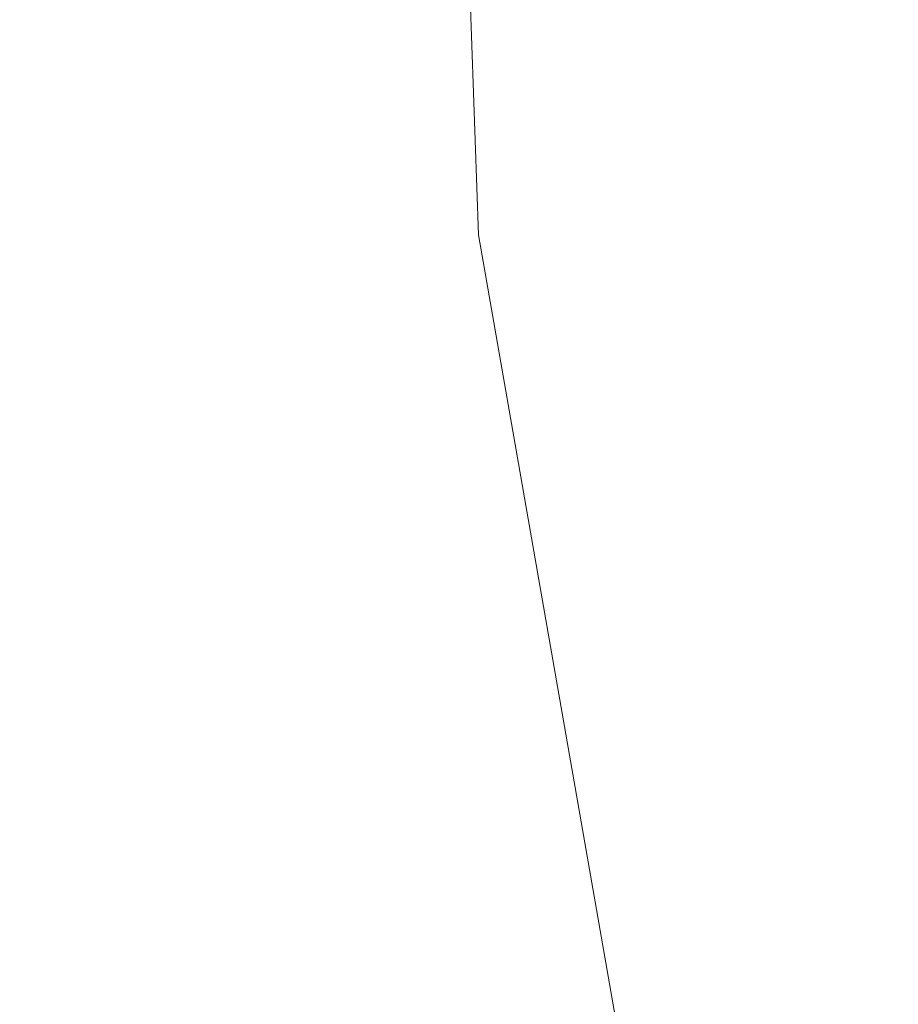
# Model space of a CAD drawing. Header units: millimetres. Extents: x -552 to 238, y 264 to 1524.
# Tile 175 of 256: x -445.23 to -439.29, y 414.52 to 421.18. Entities that reach past the tile are written whole.
import ezdxf

# ---------------------------------------------------------------- set-up
doc = ezdxf.new("R2010")
doc.units = ezdxf.units.MM
doc.layers.add('M-EQPM', color=50, linetype='Continuous', lineweight=9)

# ---------------------------------------------------------------- blocks, each defined once
blk = doc.blocks.new('Renson_Flux_GO_Flat - FLUX GO 370 Flat Vertical Mounted Right-353710-_3D_')
at = {"layer": 'M-EQPM'}
mesh = blk.add_polyface(dxfattribs=at)
corners = [(-284.9076, -474.3073, 291.3977), (-295.6464, -158.1632, 291.3977), (-295.6464, 158.1632, 291.3977), (-284.9076, 474.3073, 291.3977), (-284.9076, 474.3073, 300), (-295.6464, 158.1632, 300), (-295.6464, -158.1632, 300), (-284.9076, -474.3073, 300), (-292.0582, 263.7977, 291.3977), (-290.277, 316.2352, 300), (-295.6464, 0, 300), (-295.6464, 0, 291.3977), (-292.0582, -263.7977, 300), (-290.277, -316.2352, 291.3977)]
mesh.append_faces([[corners[k] for k in face] for face in [(10, 1, 11, 5), (9, 8, 3), (13, 12, 7), (5, 11, 2)]], dxfattribs={"vtx0": -1, "vtx2": -1})
mesh.append_faces([[corners[k] for k in face] for face in [(2, 8, 5), (9, 5, 8), (13, 1, 12), (6, 12, 1), (10, 6, 1)]], dxfattribs={"vtx1": -1, "vtx2": -1})
mesh.append_faces([[corners[k] for k in face] for face in [(3, 4, 9), (7, 0, 13)]], dxfattribs={"vtx2": -1})
mesh = blk.add_polyface(dxfattribs=at)
corners = [(-246.9889, -512.2193, 291.3977), (-256.6123, -510.5358, 291.3977), (-265.5407, -506.5697, 291.3977), (-273.2412, -500.5576, 291.3977), (-279.2547, -492.858, 291.3977), (-283.2224, -483.9304, 291.3977), (-284.9076, -474.3073, 291.3977), (-284.9076, -474.3073, 300), (-283.2224, -483.9304, 300), (-279.2547, -492.858, 300), (-273.2412, -500.5576, 300), (-265.5407, -506.5697, 300), (-256.6123, -510.5358, 300), (-246.9889, -512.2193, 300)]
mesh.append_faces([[corners[k] for k in face] for face in [(8, 5, 6, 7), (1, 12, 13, 0)]], dxfattribs={"vtx0": -1})
mesh.append_faces([[corners[k] for k in face] for face in [(9, 4, 5, 8), (4, 9, 10, 3), (11, 2, 3, 10), (12, 1, 2, 11)]], dxfattribs={"vtx0": -1, "vtx2": -1})

msp = doc.modelspace()

# ---------------------------------------------------------------- block references
at = {"layer": 'M-EQPM'}
msp.add_blockref('Renson_Flux_GO_Flat - FLUX GO 370 Flat Vertical Mounted Right-353710-_3D_', (-157.2235, 894.0288), dxfattribs=at)

doc.saveas('drawing.dxf')
